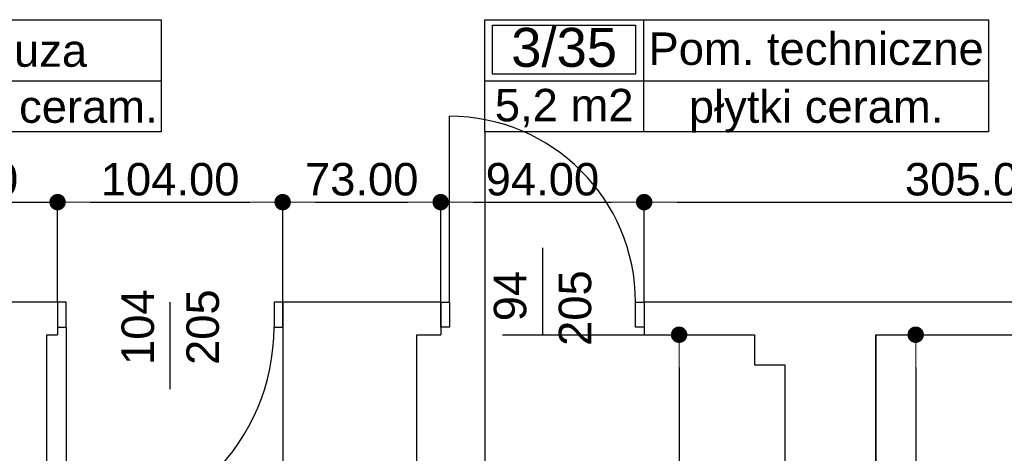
# Model space of a CAD drawing. Header units: millimetres. Extents: x -175445 to -20415, y -559200 to 231527.
# Tile 180 of 256: x -120636 to -116087, y -97675 to -95670. Entities that reach past the tile are written whole.
import ezdxf
from ezdxf.enums import TextEntityAlignment as Align

# ---------------------------------------------------------------- set-up
doc = ezdxf.new("R2010")
doc.units = ezdxf.units.MM
doc.header["$MEASUREMENT"] = 0
for name, color, linetype in [('Drzwi', 7, 'Continuous'), ('Obiekt', 7, 'Continuous'), ('Polilinia', 7, 'Continuous'), ('Strefa', 7, 'Continuous'), ('Słup', 7, 'Continuous'), ('Wymiary', 63, 'Continuous'), ('Ściana', 7, 'Continuous')]:
    doc.layers.add(name, color=color, linetype=linetype)
doc.styles.add('Arial', font='txt')
doc.dimstyles.new('GENERATED_STYLE__1', dxfattribs={"dimtxt": 150, "dimasz": 152, "dimexe": 0.18, "dimexo": 0, "dimgap": 0.09, "dimtad": 1, "dimtih": 1, "dimtoh": 1, "dimlfac": 0.1, "dimzin": 0, "dimdsep": 46, "dimtxsty": 'Arial', "dimblk": 'ARROWHEAD_11', "dimblk1": 'ARROWHEAD_11', "dimblk2": 'ARROWHEAD_11', "dimcen": 0.09, "dimclrd": 114, "dimclre": 114, "dimclrt": 114, "dimazin": 0, "dimtfac": 1, "dimtdec": 4, "dimtmove": 0, "dimatfit": 3, "dimfxl": 1, "dimtolj": 1, "dimtzin": 0, "dimarcsym": 0})
doc.dimstyles.new('GENERATED_STYLE__3', dxfattribs={"dimtxt": 150, "dimasz": 152, "dimexe": 0.18, "dimexo": 0, "dimgap": 0.09, "dimtad": 1, "dimlfac": 0.1, "dimzin": 0, "dimdsep": 46, "dimtxsty": 'Arial', "dimblk": 'ARROWHEAD_11', "dimblk1": 'ARROWHEAD_11', "dimblk2": 'ARROWHEAD_11', "dimcen": 0.09, "dimclrd": 114, "dimclre": 114, "dimclrt": 114, "dimazin": 0, "dimtfac": 1, "dimtdec": 4, "dimtmove": 2, "dimatfit": 3, "dimfxl": 1, "dimtolj": 1, "dimtzin": 0, "dimarcsym": 0})

# ---------------------------------------------------------------- blocks, each defined once
blk = doc.blocks.new('Pom. techniczne_3_35_37', base_point=(-112060.6, 32963.1))
at = {"layer": 'Strefa'}
for p, q in [((-112794.6, 33245.9), (-110466.5, 33245.9)), ((-112794.6, 32727.4), (-112794.6, 33245.9)), ((-112757.9, 33220), (-112097.3, 33220)), ((-112757.9, 32993.7), (-112757.9, 33220)), ((-112097.3, 33220), (-112097.3, 32993.7)), ((-112060.6, 33245.9), (-112060.6, 32727.4)), ((-110466.5, 33245.9), (-110466.5, 32727.4)), ((-112097.3, 32993.7), (-112757.9, 32993.7)), ((-112794.6, 32963.1), (-110466.5, 32963.1)), ((-110466.5, 32727.4), (-112794.6, 32727.4))]:
    blk.add_line(p, q, dxfattribs=at)
at = {"layer": 'Strefa', "style": 'Arial'}
for tag, height, p in [('ROOM_NUMBER', 180, (-112427.6, 33118)), ('ROOM_NAME', 150, (-111263.5, 33111.9)), ('floor_f', 150, (-111263.5, 32844)), ('ROOM_CALC_AREA', 150, (-112427.6, 32851))]:
    blk.add_attdef(tag, text='', height=height, dxfattribs=at).set_placement(p, align=Align.MIDDLE_CENTER)
blk = doc.blocks.new('Śluza_3_38_40', base_point=(-115497.5, 32963.1))
at = {"layer": 'Strefa'}
for p, q in [((-116231.5, 33245.9), (-114289.3, 33245.9)), ((-116231.5, 32727.4), (-116231.5, 33245.9)), ((-116194.8, 33220), (-115534.2, 33220)), ((-116194.8, 32993.7), (-116194.8, 33220)), ((-115534.2, 33220), (-115534.2, 32993.7)), ((-115497.5, 33245.9), (-115497.5, 32727.4)), ((-114289.3, 33245.9), (-114289.3, 32727.4)), ((-115534.2, 32993.7), (-116194.8, 32993.7)), ((-116231.5, 32963.1), (-114289.3, 32963.1)), ((-114289.3, 32727.4), (-116231.5, 32727.4))]:
    blk.add_line(p, q, dxfattribs=at)
at = {"layer": 'Strefa', "style": 'Arial'}
for tag, height, p in [('ROOM_NUMBER', 180, (-115864.5, 33118)), ('ROOM_NAME', 150, (-114893.4, 33103.3)), ('floor_f', 150, (-114893.4, 32844)), ('ROOM_CALC_AREA', 150, (-115864.5, 32851))]:
    blk.add_attdef(tag, text='', height=height, dxfattribs=at).set_placement(p, align=Align.MIDDLE_CENTER)
blk = doc.blocks.new('ARROWHEAD_11')
at = {"color": 0, "linetype": 'Continuous', "lineweight": 0}
blk.add_line((0, 0), (-1, 0), dxfattribs=at)
at = {"color": 0, "linetype": 'Continuous', "lineweight": 0, "const_width": 0.25, "flags": 128}
blk.add_lwpolyline([(-0.125, 0, 1), (0.125, 0, 1)], format="xyb", close=True, dxfattribs=at)
blk = doc.blocks.new('*D3590')
at = {"layer": 'Defpoints', "color": 0}
for p in [(-120460.7, -96513.6), (-120750.7, -96976.6), (-120460.7, -96976.6)]:
    blk.add_point(p, dxfattribs=at)
at = {"layer": 'Wymiary', "color": 114, "lineweight": -2}
for p, q in [((-120902.7, -96513.6), (-121054.7, -96513.6)), ((-120750.7, -96976.6), (-120750.7, -96513.5)), ((-120750.7, -96513.6), (-120460.7, -96513.6)), ((-120460.7, -96976.6), (-120460.7, -96513.5)), ((-120308.7, -96513.6), (-120156.7, -96513.6))]:
    blk.add_line(p, q, dxfattribs=at)
at = {"layer": 'Wymiary', "color": 114, "lineweight": -2, "xscale": 152, "yscale": 152, "zscale": 152}
blk.add_blockref('ARROWHEAD_11', (-120750.7, -96513.6), dxfattribs=at)
at = {"layer": 'Wymiary', "color": 114, "lineweight": -2, "xscale": 152, "yscale": 152, "zscale": 152, "rotation": 180}
blk.add_blockref('ARROWHEAD_11', (-120460.7, -96513.6), dxfattribs=at)
at = {"layer": 'Wymiary', "color": 114, "lineweight": 13, "insert": (-120904.6, -96408.6), "char_height": 150, "attachment_point": 5, "style": 'Arial'}
blk.add_mtext('\\A1;29.00', dxfattribs=at)
blk = doc.blocks.new('*D3591')
at = {"layer": 'Defpoints', "color": 0}
for p in [(-119420.7, -96513.6), (-120460.7, -96976.6), (-119420.7, -96976.6)]:
    blk.add_point(p, dxfattribs=at)
at = {"layer": 'Wymiary', "color": 114, "lineweight": -2}
for p, q in [((-120460.7, -96976.6), (-120460.7, -96513.5)), ((-120308.7, -96513.6), (-119572.7, -96513.6)), ((-119420.7, -96976.6), (-119420.7, -96513.5))]:
    blk.add_line(p, q, dxfattribs=at)
at = {"layer": 'Wymiary', "color": 114, "lineweight": -2, "xscale": 152, "yscale": 152, "zscale": 152, "rotation": 180}
blk.add_blockref('ARROWHEAD_11', (-120460.7, -96513.6), dxfattribs=at)
at = {"layer": 'Wymiary', "color": 114, "lineweight": -2, "xscale": 152, "yscale": 152, "zscale": 152}
blk.add_blockref('ARROWHEAD_11', (-119420.7, -96513.6), dxfattribs=at)
at = {"layer": 'Wymiary', "color": 114, "lineweight": 13, "insert": (-119940.7, -96408.6), "char_height": 150, "attachment_point": 5, "style": 'Arial'}
blk.add_mtext('\\A1;104.00', dxfattribs=at)
blk = doc.blocks.new('*D3592')
at = {"layer": 'Defpoints', "color": 0}
for p in [(-118690.7, -96513.6), (-119420.7, -96976.6), (-118690.7, -96976.6)]:
    blk.add_point(p, dxfattribs=at)
at = {"layer": 'Wymiary', "color": 114, "lineweight": -2}
for p, q in [((-119420.7, -96976.6), (-119420.7, -96513.5)), ((-119268.7, -96513.6), (-118842.7, -96513.6)), ((-118690.7, -96976.6), (-118690.7, -96513.5))]:
    blk.add_line(p, q, dxfattribs=at)
at = {"layer": 'Wymiary', "color": 114, "lineweight": -2, "xscale": 152, "yscale": 152, "zscale": 152, "rotation": 180}
blk.add_blockref('ARROWHEAD_11', (-119420.7, -96513.6), dxfattribs=at)
at = {"layer": 'Wymiary', "color": 114, "lineweight": -2, "xscale": 152, "yscale": 152, "zscale": 152}
blk.add_blockref('ARROWHEAD_11', (-118690.7, -96513.6), dxfattribs=at)
at = {"layer": 'Wymiary', "color": 114, "lineweight": 13, "insert": (-119055.7, -96408.6), "char_height": 150, "attachment_point": 5, "style": 'Arial'}
blk.add_mtext('\\A1;73.00', dxfattribs=at)
blk = doc.blocks.new('*D3593')
at = {"layer": 'Defpoints', "color": 0}
for p in [(-117750.7, -96513.6), (-118690.7, -96976.6), (-117750.7, -96976.6)]:
    blk.add_point(p, dxfattribs=at)
at = {"layer": 'Wymiary', "color": 114, "lineweight": -2}
for p, q in [((-118690.7, -96976.6), (-118690.7, -96513.5)), ((-118538.7, -96513.6), (-117902.7, -96513.6)), ((-117750.7, -96976.6), (-117750.7, -96513.5))]:
    blk.add_line(p, q, dxfattribs=at)
at = {"layer": 'Wymiary', "color": 114, "lineweight": -2, "xscale": 152, "yscale": 152, "zscale": 152, "rotation": 180}
blk.add_blockref('ARROWHEAD_11', (-118690.7, -96513.6), dxfattribs=at)
at = {"layer": 'Wymiary', "color": 114, "lineweight": -2, "xscale": 152, "yscale": 152, "zscale": 152}
blk.add_blockref('ARROWHEAD_11', (-117750.7, -96513.6), dxfattribs=at)
at = {"layer": 'Wymiary', "color": 114, "lineweight": 13, "insert": (-118220.7, -96408.6), "char_height": 150, "attachment_point": 5, "style": 'Arial'}
blk.add_mtext('\\A1;94.00', dxfattribs=at)
blk = doc.blocks.new('*D3594')
at = {"layer": 'Defpoints', "color": 0}
for p in [(-114700.7, -96513.6), (-117750.7, -96976.6), (-114700.7, -96976.6)]:
    blk.add_point(p, dxfattribs=at)
at = {"layer": 'Wymiary', "color": 114, "lineweight": -2}
for p, q in [((-117750.7, -96976.6), (-117750.7, -96513.5)), ((-117598.7, -96513.6), (-114852.7, -96513.6)), ((-114700.7, -96976.6), (-114700.7, -96513.5))]:
    blk.add_line(p, q, dxfattribs=at)
at = {"layer": 'Wymiary', "color": 114, "lineweight": -2, "xscale": 152, "yscale": 152, "zscale": 152, "rotation": 180}
blk.add_blockref('ARROWHEAD_11', (-117750.7, -96513.6), dxfattribs=at)
at = {"layer": 'Wymiary', "color": 114, "lineweight": -2, "xscale": 152, "yscale": 152, "zscale": 152}
blk.add_blockref('ARROWHEAD_11', (-114700.7, -96513.6), dxfattribs=at)
at = {"layer": 'Wymiary', "color": 114, "lineweight": 13, "insert": (-116225.7, -96408.6), "char_height": 150, "attachment_point": 5, "style": 'Arial'}
blk.add_mtext('\\A1;305.00', dxfattribs=at)
blk = doc.blocks.new('*D3630')
at = {"layer": 'Defpoints', "color": 0}
for p in [(-116680.7, -97126.6), (-116680.7, -97896.9), (-117100.7, -100796.6)]:
    blk.add_point(p, dxfattribs=at)
at = {"layer": 'Wymiary', "color": 114, "lineweight": -2}
for p, q in [((-116680.7, -97126.6), (-116680.7, -97897.1)), ((-117100.7, -100796.6), (-117100.7, -97896.7)), ((-116948.7, -97896.9), (-116832.7, -97896.9))]:
    blk.add_line(p, q, dxfattribs=at)
at = {"layer": 'Wymiary', "color": 114, "lineweight": -2, "xscale": 152, "yscale": 152, "zscale": 152, "rotation": 180}
blk.add_blockref('ARROWHEAD_11', (-117100.7, -97896.9), dxfattribs=at)
at = {"layer": 'Wymiary', "color": 114, "lineweight": -2, "xscale": 152, "yscale": 152, "zscale": 152}
blk.add_blockref('ARROWHEAD_11', (-116680.7, -97896.9), dxfattribs=at)
at = {"layer": 'Wymiary', "color": 114, "lineweight": 13, "insert": (-116890.7, -97791.9), "char_height": 150, "attachment_point": 5, "style": 'Arial'}
blk.add_mtext('\\A1;42.00', dxfattribs=at)
blk = doc.blocks.new('*D3631')
at = {"layer": 'Defpoints', "color": 0}
for p in [(-116680.7, -97126.6), (-113460.7, -97896.9), (-113460.7, -100796.6)]:
    blk.add_point(p, dxfattribs=at)
at = {"layer": 'Wymiary', "color": 114, "lineweight": -2}
for p, q in [((-116680.7, -97126.6), (-116680.7, -97897.1)), ((-116528.7, -97896.9), (-113612.7, -97896.9)), ((-113460.7, -100796.6), (-113460.7, -97896.7))]:
    blk.add_line(p, q, dxfattribs=at)
at = {"layer": 'Wymiary', "color": 114, "lineweight": -2, "xscale": 152, "yscale": 152, "zscale": 152, "rotation": 180}
blk.add_blockref('ARROWHEAD_11', (-116680.7, -97896.9), dxfattribs=at)
at = {"layer": 'Wymiary', "color": 114, "lineweight": -2, "xscale": 152, "yscale": 152, "zscale": 152}
blk.add_blockref('ARROWHEAD_11', (-113460.7, -97896.9), dxfattribs=at)
at = {"layer": 'Wymiary', "color": 114, "lineweight": 13, "insert": (-115184.6, -97791.9), "char_height": 150, "attachment_point": 5, "style": 'Arial'}
blk.add_mtext('\\A1;322.00', dxfattribs=at)
blk = doc.blocks.new('*D3709')
at = {"layer": 'Defpoints', "color": 0}
for p in [(-118405.7, -97126.6), (-117589.3, -97126.6), (-118805.7, -99866.6)]:
    blk.add_point(p, dxfattribs=at)
at = {"layer": 'Wymiary', "color": 114, "lineweight": -2}
for p, q in [((-118405.7, -97126.6), (-117589.1, -97126.6)), ((-117589.3, -97278.6), (-117589.3, -98184.1)), ((-117589.3, -99714.6), (-117589.3, -98809.1)), ((-118805.7, -99866.6), (-117589.1, -99866.6))]:
    blk.add_line(p, q, dxfattribs=at)
at = {"layer": 'Wymiary', "color": 114, "lineweight": -2, "xscale": 152, "yscale": 152, "zscale": 152}
for p, rotation in [((-117589.3, -97126.6), 90), ((-117589.3, -99866.6), 270)]:
    blk.add_blockref('ARROWHEAD_11', p, dxfattribs=dict(at, rotation=rotation))
at = {"layer": 'Wymiary', "color": 114, "lineweight": 13, "insert": (-117589.3, -98496.6), "char_height": 150, "attachment_point": 5, "rotation": 90, "style": 'Arial'}
blk.add_mtext('\\A1;274.00', dxfattribs=at)
blk = doc.blocks.new('*D3714')
at = {"layer": 'Defpoints', "color": 0}
for p in [(-116680.7, -97126.6), (-116496.3, -97126.6), (-116680.7, -99766.6)]:
    blk.add_point(p, dxfattribs=at)
at = {"layer": 'Wymiary', "color": 114, "lineweight": -2}
for p, q in [((-116680.7, -97126.6), (-116496.1, -97126.6)), ((-116496.3, -97278.6), (-116496.3, -98134.1)), ((-116496.3, -99614.6), (-116496.3, -98759.1)), ((-116680.7, -99766.6), (-116496.1, -99766.6))]:
    blk.add_line(p, q, dxfattribs=at)
at = {"layer": 'Wymiary', "color": 114, "lineweight": -2, "xscale": 152, "yscale": 152, "zscale": 152}
for p, rotation in [((-116496.3, -97126.6), 90), ((-116496.3, -99766.6), 270)]:
    blk.add_blockref('ARROWHEAD_11', p, dxfattribs=dict(at, rotation=rotation))
at = {"layer": 'Wymiary', "color": 114, "lineweight": 13, "insert": (-116496.3, -98446.6), "char_height": 150, "attachment_point": 5, "rotation": 90, "style": 'Arial'}
blk.add_mtext('\\A1;264.00', dxfattribs=at)

msp = doc.modelspace()

# ---------------------------------------------------------------- linework, layer by layer
at = {"layer": 'Drzwi'}
for p, q in [((-118650.722, -96976.604), (-118650.722, -96116.604)), ((-120420.722, -96976.604), (-120460.722, -96976.604)), ((-120460.722, -96976.604), (-120460.722, -97091.604)), ((-120460.722, -96976.604), (-120460.722, -97091.604)), ((-120420.722, -97091.604), (-120420.722, -96976.604)), ((-119420.722, -96976.604), (-119460.722, -96976.604)), ((-119460.722, -96976.604), (-119460.722, -97091.604)), ((-119420.722, -97091.604), (-119420.722, -96976.604)), ((-119420.722, -96976.604), (-119420.722, -97091.604)), ((-118690.722, -96976.604), (-118650.722, -96976.604)), ((-118690.722, -97091.604), (-118690.722, -96976.604)), ((-118690.722, -96976.604), (-118690.722, -97091.604)), ((-118650.722, -96976.604), (-118650.722, -97091.604)), ((-117790.722, -97091.604), (-117790.722, -96976.604)), ((-117790.722, -96976.604), (-117750.722, -96976.604)), ((-117750.722, -96976.604), (-117750.722, -97091.604)), ((-117750.722, -96976.604), (-117750.722, -97091.604)), ((-120460.722, -97091.604), (-120420.722, -97091.604)), ((-120420.722, -97091.604), (-120420.722, -98051.604)), ((-119460.722, -97091.604), (-119420.722, -97091.604)), ((-118650.722, -97091.604), (-118690.722, -97091.604)), ((-117750.722, -97091.604), (-117790.722, -97091.604))]:
    msp.add_line(p, q, dxfattribs=at)
for centre, radius, start, end in [((-118650.722, -96976.604), 860, 0, 90), ((-120420.722, -97091.604), 960, 270, 0)]:
    msp.add_arc(centre, radius, start, end, dxfattribs=at)
at = {"layer": 'Obiekt'}
for p, q in [((-118220.722, -96725.226), (-118220.722, -97126.604)), ((-119940.722, -97377.983), (-119940.722, -96976.604))]:
    msp.add_line(p, q, dxfattribs=at)
at = {"layer": 'Polilinia', "flags": 128}
msp.add_lwpolyline([(-118487.38, -96188.515), (-118487.38, -98311.49)], dxfattribs=at)
at = {"layer": 'Słup'}
for p, q in [((-119420.722, -97126.604), (-119420.722, -97816.604)), ((-118800.722, -97826.604), (-118800.722, -97126.604)), ((-117240.722, -97126.604), (-117240.722, -97266.604)), ((-116680.722, -99766.604), (-116680.722, -97126.604)), ((-117240.722, -97266.604), (-117100.722, -97266.604))]:
    msp.add_line(p, q, dxfattribs=at)
at = {"layer": 'Ściana'}
for p, q in [((-120460.722, -96976.604), (-120460.722, -97091.604)), ((-119420.722, -96976.604), (-119420.722, -97091.604)), ((-118690.722, -96976.604), (-118690.722, -97091.604)), ((-117750.722, -96976.604), (-117750.722, -97091.604)), ((-120460.722, -97091.604), (-120460.722, -97126.604)), ((-119420.722, -97091.604), (-119420.722, -97126.604)), ((-118690.722, -97091.604), (-118690.722, -97126.604)), ((-117750.722, -97091.604), (-117750.722, -97126.604))]:
    msp.add_line(p, q, dxfattribs=at)
at = {"layer": 'Ściana', "flags": 128}
for points in [[(-120460.722, -96976.604), (-120750.722, -96976.604)], [(-118690.722, -96976.604), (-119420.722, -96976.604)], [(-114700.722, -96976.604), (-117750.722, -96976.604)], [(-120510.722, -97126.604), (-120460.722, -97126.604)], [(-120510.722, -99866.604), (-120510.722, -97126.604)], [(-118800.722, -97126.604), (-118690.722, -97126.604)], [(-117750.722, -97126.604), (-117240.722, -97126.604)], [(-116680.722, -97126.604), (-114700.722, -97126.604)], [(-117100.722, -97266.604), (-117100.722, -99866.604)]]:
    msp.add_lwpolyline(points, dxfattribs=at)

# ---------------------------------------------------------------- block references
at = {"layer": 'Strefa'}
ref = msp.add_blockref('Śluza_3_38_40', (-121190.236, -95952.8), dxfattribs=at)
ref.add_attrib('ROOM_NAME', 'Śluza', dxfattribs={"color": 7, "height": 150, "style": 'Arial'}).set_placement((-120586.153, -95812.537), align=Align.MIDDLE_CENTER)
ref.add_attrib('ROOM_NUMBER', '3/38', dxfattribs={"color": 7, "height": 180, "style": 'Arial'}).set_placement((-121557.256, -95797.914), align=Align.MIDDLE_CENTER)
ref.add_attrib('ROOM_CALC_AREA', '2,3 m2', dxfattribs={"color": 7, "height": 150, "style": 'Arial'}).set_placement((-121557.256, -96064.854), align=Align.MIDDLE_CENTER)
ref.add_attrib('floor_f', 'płytki ceram.', dxfattribs={"color": 7, "height": 150, "style": 'Arial'}).set_placement((-120586.153, -96071.9), align=Align.MIDDLE_CENTER)
ref = msp.add_blockref('Pom. techniczne_3_35_37', (-117753.339, -95952.8), dxfattribs=at)
ref.add_attrib('ROOM_NAME', 'Pom. techniczne', dxfattribs={"color": 7, "height": 150, "style": 'Arial'}).set_placement((-116956.295, -95803.983), align=Align.MIDDLE_CENTER)
ref.add_attrib('ROOM_NUMBER', '3/35', dxfattribs={"color": 7, "height": 180, "style": 'Arial'}).set_placement((-118120.359, -95797.852), align=Align.MIDDLE_CENTER)
ref.add_attrib('ROOM_CALC_AREA', '5,2 m2', dxfattribs={"color": 7, "height": 150, "style": 'Arial'}).set_placement((-118120.359, -96064.854), align=Align.MIDDLE_CENTER)
ref.add_attrib('floor_f', 'płytki ceram.', dxfattribs={"color": 7, "height": 150, "style": 'Arial'}).set_placement((-116956.295, -96071.9), align=Align.MIDDLE_CENTER)

# ---------------------------------------------------------------- texts
at = {"layer": 'Obiekt', "char_height": 150, "attachment_point": 7, "rotation": 90, "style": 'Arial'}
for s, insert in [('\\A1;{\\fArial|b0|i0|c238|p38;94}', (-118293.254, -97064.436)), ('\\A1;{\\fArial|b0|i0|c238|p38;205}', (-117993.254, -97178.265)), ('\\A1;{\\fArial|b0|i0|c238|p38;104}', (-120013.254, -97266.431)), ('\\A1;{\\fArial|b0|i0|c238|p38;205}', (-119713.254, -97266.431))]:
    msp.add_mtext(s, dxfattribs=dict(at, insert=insert))

# ---------------------------------------------------------------- dimensions: what is measured, and where the dimension line sits
at = {"layer": 'Wymiary', "color": 114, "lineweight": 13}
for base, p1, p2, picture, middle in [((-120460.722, -96513.632), (-120750.722, -96976.604), (-120460.722, -96976.604), '*D3590', (-120904.551, -96408.632)), ((-119420.722, -96513.632), (-120460.722, -96976.604), (-119420.722, -96976.604), '*D3591', (-119940.722, -96408.632)), ((-118690.722, -96513.632), (-119420.722, -96976.604), (-118690.722, -96976.604), '*D3592', (-119055.722, -96408.632)), ((-117750.722, -96513.632), (-118690.722, -96976.604), (-117750.722, -96976.604), '*D3593', (-118220.722, -96408.632)), ((-114700.722, -96513.632), (-117750.722, -96976.604), (-114700.722, -96976.604), '*D3594', (-116225.722, -96408.632)), ((-116680.722, -97896.917), (-117100.722, -100796.604), (-116680.722, -97126.604), '*D3630', (-116890.722, -97791.917)), ((-113460.722, -97896.917), (-116680.722, -97126.604), (-113460.722, -100796.604), '*D3631', (-115184.551, -97791.917))]:
    dim = msp.add_linear_dim(base=base, p1=p1, p2=p2, dimstyle='GENERATED_STYLE__3', dxfattribs=at)
    dim.commit()
    dim.dimension.update_dxf_attribs({"geometry": picture, "text_midpoint": middle, "dimtype": 160})
for base, p1, p2, picture, middle in [((-117589.324, -97126.604), (-118805.722, -99866.604), (-118405.722, -97126.604), '*D3709', (-117589.324, -98496.604)), ((-116496.278, -97126.604), (-116680.722, -99766.604), (-116680.722, -97126.604), '*D3714', (-116496.278, -98446.604))]:
    dim = msp.add_linear_dim(base=base, p1=p1, p2=p2, angle=90, dimstyle='GENERATED_STYLE__1', dxfattribs=at)
    dim.commit()
    dim.dimension.update_dxf_attribs({"geometry": picture, "text_midpoint": middle, "dimtype": 160, "text_rotation": 90})

doc.saveas('drawing.dxf')
